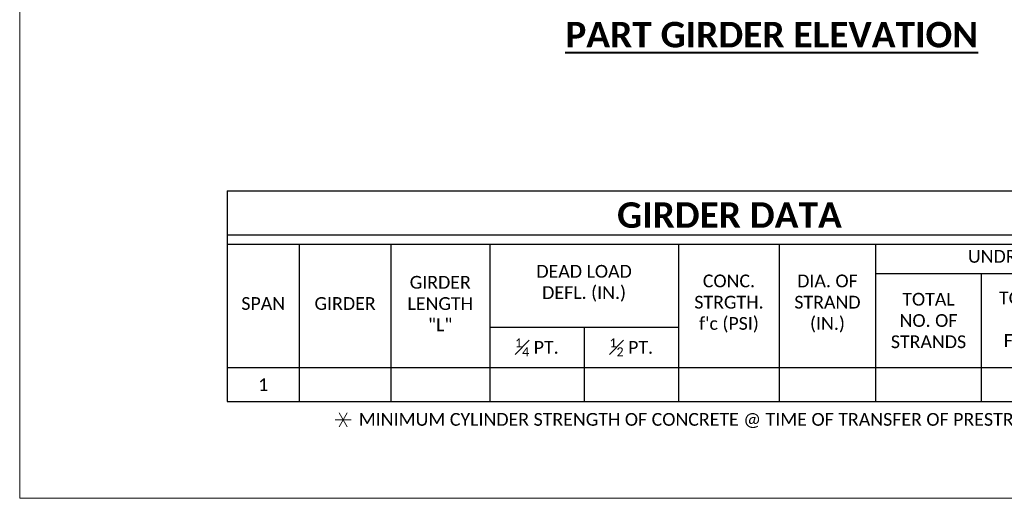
# Model space of a CAD drawing. Extents: x -159 to 1143, y -126 to 126.
# Tile 1 of 9: x -159 to -44, y -126 to -70. Entities that reach past the tile are written whole.
import ezdxf

# ---------------------------------------------------------------- set-up
doc = ezdxf.new("R2010")
doc.units = 0
doc.header["$MEASUREMENT"] = 0
for name, color, linetype, lineweight in [('B_ANNO', 7, 'Continuous', 18), ('B_ANNO_SYMB', 7, 'Continuous', 18), ('B_ANNO_TEXT', 7, 'Continuous', 18), ('B_ANNO_TEXT_TITLE', 7, 'Continuous', 40)]:
    doc.layers.add(name, color=color, linetype=linetype, lineweight=lineweight)
doc.layers.add('B_ANNO_NOPLOT', color=41, linetype='Continuous', lineweight=18, plot=False, transparency=0.5)
doc.styles.add('Annotative', font='calibri.ttf', dxfattribs={"height": 0.0625})
doc.styles.get("Standard").update_dxf_attribs({"font": 'calibri.ttf'})
doc.styles.add('Title', font='calibrib.ttf', dxfattribs={"height": 0.125})

# ---------------------------------------------------------------- blocks, each defined once
blk = doc.blocks.new('*T202')
at = {"layer": 'B_ANNO', "color": 0, "linetype": 'ByBlock', "lineweight": -2, "transparency": 16777216}
for p, q in [((0, 0), (118.1, 0)), ((0, 0), (0, -24.78)), ((118.1, 0), (118.1, -24.78)), ((8.48, -6.28), (8.48, -24.78)), ((19.24, -6.28), (19.24, -24.78)), ((30.87, -6.28), (30.87, -24.78)), ((53.06, -6.28), (53.06, -24.78)), ((64.91, -6.28), (64.91, -24.78)), ((76.23, -6.28), (76.23, -24.78)), ((76.23, -9.71), (118.1, -9.71)), ((88.66, -9.71), (88.66, -24.78)), ((106.25, -9.71), (106.25, -24.78)), ((30.87, -16.02), (53.06, -16.02)), ((41.96, -16.02), (41.96, -24.78)), ((0, -20.78), (118.1, -20.78)), ((0, -24.78), (118.1, -24.78))]:
    blk.add_line(p, q, dxfattribs=at)
at = {"layer": 'B_ANNO', "color": 0, "lineweight": -2, "transparency": 16777216}
for p, q in [((0, -5.15), (118.1, -5.15)), ((0, -6.28), (118.1, -6.28))]:
    blk.add_line(p, q, dxfattribs=at)
at = {"layer": 'B_ANNO', "color": 0, "transparency": 16777216}
for s, insert, char_height, width, attachment_point in [('{\\fCalibri|b1|i0|c0|p34;GIRDER DATA}', (59.05, -2.86), 2.9999, 114.7645, 5), ('UNDRAPED PATTERN', (97.16, -7.71), 1.5, 38.5326, 5), ('DEAD LOAD\\PDEFL. (IN.)', (41.96, -10.87), 1.5, 18.8597, 5), ('GIRDER LENGTH\\P"L"', (25.05, -13.25), 1.5, 8.2917, 5), ("CONC. STRGTH.\\Pf'c (PSI)", (58.99, -13.25), 1.5, 8.5208, 5), ('DIA. OF STRAND (IN.)', (70.57, -13.25), 1.5, 7.986, 5), ('SPAN', (4.24, -13.25), 1.5, 5.1464, 5), ('GIRDER', (13.86, -13.25), 1.5, 7.4273, 5), ('TOTAL NO. OF STRANDS', (82.45, -15.25), 1.5, 9.0979, 5), ('TOTAL INITIAL PRESTRESS FORCE (KIPS)', (97.46, -15.25), 1.5, 14.2585, 5), ("\\Pf'ci\\P(PSI)", (112.18, -10.46), 1.5, 8.5095, 2), ('\\A1;{\\H0.7x;\\S1#4;} PT.', (36.41, -18.4), 1.5, 7.7632, 5), ('\\A1;{\\H0.7x;\\S1#2;} PT.', (47.51, -18.4), 1.5, 7.7632, 5), ('1', (4.24, -22.78), 1.5, 5.1464, 5)]:
    blk.add_mtext(s, dxfattribs=dict(at, insert=insert, char_height=char_height, width=width, attachment_point=attachment_point))
blk = doc.blocks.new('SYMBOLS')
at = {"color": 0, "lineweight": -2}
for p, q in [((-1.731, -0.79), (-1.262, 0.022)), ((-1.262, -0.79), (-1.731, 0.022)), ((-1.965, -0.384), (-1.028, -0.384))]:
    blk.add_line(p, q, dxfattribs=at)

msp = doc.modelspace()

# ---------------------------------------------------------------- linework, layer by layer
at = {"layer": 'B_ANNO_NOPLOT'}
msp.add_lwpolyline([(157.1791, -85.8649), (218.6084, -85.8649), (218.6084, 112.4907), (164.536, 112.4907), (164.536, 125.6355), (-159.3916, 125.6355), (-159.3916, -126.3645), (157.1791, -126.3645)], close=True, dxfattribs=at)

# ---------------------------------------------------------------- block references
msp.add_blockref('*T202', (-135.0011, -90.2135))
at = {"layer": 'B_ANNO_SYMB', "transparency": 33554687, "xscale": 1.99994986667, "yscale": 1.99994986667, "zscale": 1.99994986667}
msp.add_blockref('SYMBOLS', (-118.3617, -116.3667), dxfattribs=at)

# ---------------------------------------------------------------- texts
at = {"layer": 'B_ANNO_TEXT', "transparency": 33554687, "insert": (-119.5371, -116.335), "char_height": 1.5, "width": 89.826389, "attachment_point": 1, "style": 'Annotative'}
msp.add_mtext('MINIMUM CYLINDER STRENGTH OF CONCRETE @ TIME OF TRANSFER OF PRESTRESS FORCE. ', dxfattribs=at)
at = {"layer": 'B_ANNO_TEXT_TITLE', "transparency": 33554687, "insert": (-95.249, -70.3407), "char_height": 3, "width": 93.968735, "attachment_point": 1, "line_spacing_factor": 1.1, "style": 'Title'}
msp.add_mtext('{\\LPART GIRDER ELEVATION}', dxfattribs=at)

doc.saveas('drawing.dxf')
